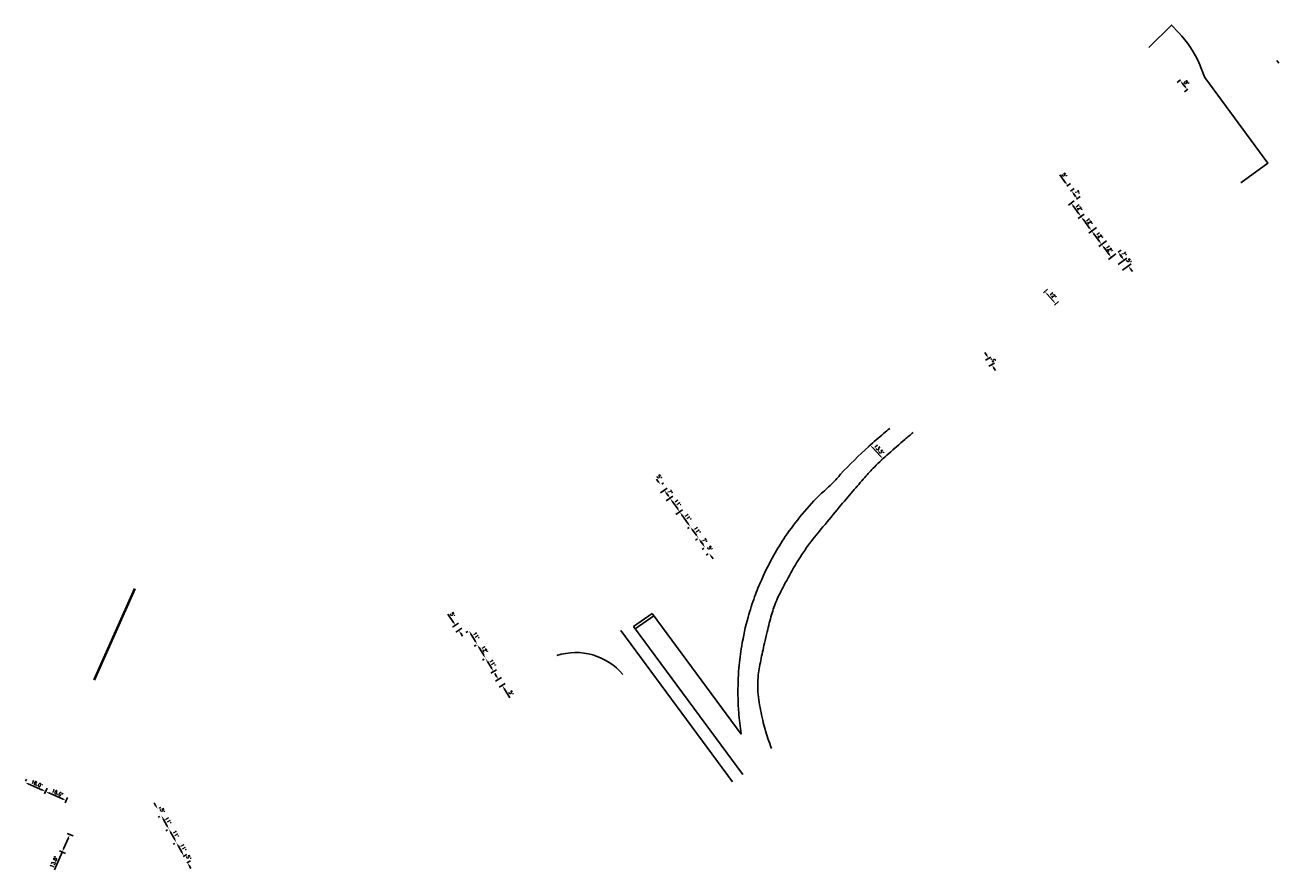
# Model space of a CAD drawing. Extents: x 1490373 to 1513964, y 652438 to 656452.
# Tile 6 of 6: x 1513070 to 1513964, y 653096 to 653698. Entities that reach past the tile are written whole.
import ezdxf

# ---------------------------------------------------------------- set-up
doc = ezdxf.new("R2010")
doc.units = 0
doc.header["$MEASUREMENT"] = 0
doc.header["$PDMODE"] = 34
doc.header["$PDSIZE"] = 0.004
for name, color, linetype in [('E-DOUBLEYELLOW', 50, 'Continuous'), ('E-EDGELINE', 110, 'Continuous'), ('P-DIM', 7, 'Continuous'), ('P-LABEL', 7, 'Continuous')]:
    doc.layers.add(name, color=color, linetype=linetype)
doc.styles.get("Standard").update_dxf_attribs({"font": 'simplex.shx'})
doc.dimstyles.new('COEC', dxfattribs={"dimscale": 13.9, "dimtxt": 0.18, "dimasz": 0.18, "dimexe": 0.18, "dimexo": 0.0625, "dimgap": 0.09, "dimtad": 1, "dimzin": 0, "dimdsep": 46, "dimtxsty": 'Standard', "dimcen": 0.09, "dimclrd": 256, "dimclre": 256, "dimclrt": 256, "dimaunit": 1, "dimadec": 4, "dimazin": 0, "dimtfac": 1, "dimtofl": 0, "dimtmove": 0, "dimatfit": 3, "dimfxl": 1, "dimtolj": 1, "dimtzin": 0, "dimlwd": -1, "dimlwe": -1, "dimarcsym": 0})

# ---------------------------------------------------------------- blocks, each defined once
blk = doc.blocks.new('*D401')
at = {"layer": 'Defpoints', "color": 0, "transparency": 16777216}
for p in [(1513181.95, 653104.97), (1513183.54, 653105.85), (1513184.47, 653100.45)]:
    blk.add_point(p, dxfattribs=at)
at = {"layer": 'P-DIM', "transparency": 16777216}
for p, q in [((1513182.32, 653108.04), (1513181.1, 653110.22)), ((1513183.04, 653105.58), (1513185.72, 653107.07)), ((1513185.56, 653101.06), (1513188.24, 653102.56)), ((1513187.28, 653099.16), (1513188.5, 653096.98))]:
    blk.add_line(p, q, dxfattribs=at)
for points in [[(1513182.68, 653108.24), (1513181.95, 653107.83), (1513183.54, 653105.85)], [(1513187.64, 653099.36), (1513186.91, 653098.96), (1513186.06, 653101.34)]]:
    blk.add_solid(points, dxfattribs=at)
at = {"layer": 'P-DIM', "transparency": 16777216, "insert": (1513186.97, 653104.81), "char_height": 2.5, "attachment_point": 5, "rotation": 299.18981}
blk.add_mtext("\\A1;5'", dxfattribs=at)
blk = doc.blocks.new('*D402')
at = {"layer": 'Defpoints', "color": 0, "transparency": 16777216}
for p in [(1513178.17, 653115.46), (1513178.17, 653115.46), (1513181.95, 653104.97)]:
    blk.add_point(p, dxfattribs=at)
at = {"layer": 'P-DIM', "transparency": 16777216}
for p, q in [((1513177.08, 653114.85), (1513175.99, 653114.24)), ((1513182.32, 653108.04), (1513179.39, 653113.27)), ((1513183.04, 653105.58), (1513185.72, 653107.07))]:
    blk.add_line(p, q, dxfattribs=at)
for points in [[(1513179.76, 653113.48), (1513179.03, 653113.07), (1513178.17, 653115.46)], [(1513182.68, 653108.24), (1513181.95, 653107.83), (1513183.54, 653105.85)]]:
    blk.add_solid(points, dxfattribs=at)
at = {"layer": 'P-DIM', "transparency": 16777216, "insert": (1513183.03, 653111.87), "char_height": 2.5, "attachment_point": 5, "rotation": 299.18479}
blk.add_mtext("\\A1;11'", dxfattribs=at)
blk = doc.blocks.new('*D403')
at = {"layer": 'Defpoints', "color": 0, "transparency": 16777216}
for p in [(1513172.81, 653125.06), (1513172.81, 653125.06), (1513178.17, 653115.46)]:
    blk.add_point(p, dxfattribs=at)
at = {"layer": 'P-DIM', "transparency": 16777216}
for p, q in [((1513171.72, 653124.45), (1513170.63, 653123.84)), ((1513176.96, 653117.64), (1513174.03, 653122.87)), ((1513177.08, 653114.85), (1513175.99, 653114.24))]:
    blk.add_line(p, q, dxfattribs=at)
for points in [[(1513174.39, 653123.08), (1513173.67, 653122.67), (1513172.81, 653125.06)], [(1513177.32, 653117.84), (1513176.59, 653117.44), (1513178.17, 653115.46)]]:
    blk.add_solid(points, dxfattribs=at)
at = {"layer": 'P-DIM', "transparency": 16777216, "insert": (1513177.67, 653121.47), "char_height": 2.5, "attachment_point": 5, "rotation": 299.18479}
blk.add_mtext("\\A1;11'", dxfattribs=at)
blk = doc.blocks.new('*D404')
at = {"layer": 'Defpoints', "color": 0, "transparency": 16777216}
for p in [(1513167.45, 653134.66), (1513167.45, 653134.66), (1513172.81, 653125.06)]:
    blk.add_point(p, dxfattribs=at)
at = {"layer": 'P-DIM', "transparency": 16777216}
for p, q in [((1513166.36, 653134.05), (1513165.27, 653133.44)), ((1513171.59, 653127.24), (1513168.67, 653132.48)), ((1513171.72, 653124.45), (1513170.63, 653123.84))]:
    blk.add_line(p, q, dxfattribs=at)
for points in [[(1513169.03, 653132.68), (1513168.3, 653132.27), (1513167.45, 653134.66)], [(1513171.96, 653127.44), (1513171.23, 653127.04), (1513172.81, 653125.06)]]:
    blk.add_solid(points, dxfattribs=at)
at = {"layer": 'P-DIM', "transparency": 16777216, "insert": (1513172.3, 653131.07), "char_height": 2.5, "attachment_point": 5, "rotation": 299.18479}
blk.add_mtext("\\A1;11'", dxfattribs=at)
blk = doc.blocks.new('*D405')
at = {"layer": 'Defpoints', "color": 0, "transparency": 16777216}
for p in [(1513164.81, 653139.29), (1513164.84, 653139.31), (1513167.45, 653134.66)]:
    blk.add_point(p, dxfattribs=at)
at = {"layer": 'P-DIM', "transparency": 16777216}
for p, q in [((1513163.63, 653141.49), (1513162.41, 653143.67)), ((1513165.9, 653139.9), (1513167.03, 653140.53)), ((1513166.36, 653134.05), (1513165.26, 653133.44)), ((1513168.66, 653132.47), (1513169.88, 653130.29))]:
    blk.add_line(p, q, dxfattribs=at)
for points in [[(1513163.99, 653141.69), (1513163.26, 653141.29), (1513164.84, 653139.31)], [(1513169.03, 653132.68), (1513168.3, 653132.27), (1513167.44, 653134.66)]]:
    blk.add_solid(points, dxfattribs=at)
at = {"layer": 'P-DIM', "transparency": 16777216, "insert": (1513168.32, 653138.19), "char_height": 2.5, "attachment_point": 5, "rotation": 299.18479}
blk.add_mtext("\\A1;5'", dxfattribs=at)
blk = doc.blocks.new('*D406')
at = {"layer": 'Defpoints', "color": 0, "transparency": 16777216}
for p in [(1513404.47, 653229.68), (1513407.14, 653225.44), (1513407.59, 653231.64)]:
    blk.add_point(p, dxfattribs=at)
at = {"layer": 'P-DIM', "transparency": 16777216}
for p, q in [((1513406.26, 653233.76), (1513404.93, 653235.87)), ((1513405.53, 653230.35), (1513409.7, 653232.97)), ((1513408.2, 653226.1), (1513412.37, 653228.73)), ((1513411.59, 653225.28), (1513415.76, 653218.65))]:
    blk.add_line(p, q, dxfattribs=at)
for points in [[(1513406.61, 653233.98), (1513405.9, 653233.54), (1513407.59, 653231.64)], [(1513411.94, 653225.5), (1513411.23, 653225.06), (1513410.26, 653227.4)]]:
    blk.add_solid(points, dxfattribs=at)
at = {"layer": 'P-DIM', "transparency": 16777216, "insert": (1513416.63, 653221.93), "char_height": 2.5, "attachment_point": 5, "rotation": 302.16358}
blk.add_mtext("\\A1;5'", dxfattribs=at)
blk = doc.blocks.new('*D407')
at = {"layer": 'Defpoints', "color": 0, "transparency": 16777216}
for p in [(1513398.41, 653246.67), (1513398.59, 653246.77), (1513401.1, 653235.51)]:
    blk.add_point(p, dxfattribs=at)
at = {"layer": 'P-DIM', "transparency": 16777216}
for p, q in [((1513397.52, 653246.13), (1513396.27, 653245.38)), ((1513402.76, 653239.42), (1513399.7, 653244.52)), ((1513402.17, 653236.15), (1513406.19, 653238.57))]:
    blk.add_line(p, q, dxfattribs=at)
for points in [[(1513400.06, 653244.74), (1513399.34, 653244.31), (1513398.41, 653246.67)], [(1513403.12, 653239.64), (1513402.41, 653239.21), (1513404.05, 653237.28)]]:
    blk.add_solid(points, dxfattribs=at)
at = {"layer": 'P-DIM', "transparency": 16777216, "insert": (1513403.36, 653243.25), "char_height": 2.5, "attachment_point": 5, "rotation": 301.00387}
blk.add_mtext("\\A1;11'", dxfattribs=at)
blk = doc.blocks.new('*D408')
at = {"layer": 'Defpoints', "color": 0, "transparency": 16777216}
for p in [(1513392.45, 653256.59), (1513392.71, 653256.74), (1513398.59, 653246.77)]:
    blk.add_point(p, dxfattribs=at)
at = {"layer": 'P-DIM', "transparency": 16777216}
for p, q in [((1513391.64, 653256.1), (1513390.31, 653255.3)), ((1513397.12, 653248.81), (1513393.74, 653254.44)), ((1513397.52, 653246.13), (1513396.27, 653245.38))]:
    blk.add_line(p, q, dxfattribs=at)
for points in [[(1513394.1, 653254.66), (1513393.38, 653254.23), (1513392.45, 653256.59)], [(1513397.48, 653249.02), (1513396.77, 653248.59), (1513398.41, 653246.67)]]:
    blk.add_solid(points, dxfattribs=at)
at = {"layer": 'P-DIM', "transparency": 16777216, "insert": (1513397.56, 653252.91), "char_height": 2.5, "attachment_point": 5, "rotation": 301.00387}
blk.add_mtext("\\A1;12'", dxfattribs=at)
blk = doc.blocks.new('*D409')
at = {"layer": 'Defpoints', "color": 0, "transparency": 16777216}
for p in [(1513386.59, 653266.34), (1513386.89, 653266.52), (1513392.71, 653256.74)]:
    blk.add_point(p, dxfattribs=at)
at = {"layer": 'P-DIM', "transparency": 16777216}
for p, q in [((1513385.81, 653265.88), (1513384.45, 653265.05)), ((1513391.16, 653258.73), (1513387.88, 653264.2)), ((1513391.64, 653256.1), (1513390.31, 653255.3))]:
    blk.add_line(p, q, dxfattribs=at)
for points in [[(1513388.23, 653264.41), (1513387.52, 653263.98), (1513386.59, 653266.34)], [(1513391.52, 653258.94), (1513390.81, 653258.51), (1513392.45, 653256.59)]]:
    blk.add_solid(points, dxfattribs=at)
at = {"layer": 'P-DIM', "transparency": 16777216, "insert": (1513391.65, 653262.74), "char_height": 2.5, "attachment_point": 5, "rotation": 301.00387}
blk.add_mtext("\\A1;11'", dxfattribs=at)
blk = doc.blocks.new('*D410')
at = {"layer": 'Defpoints', "color": 0, "transparency": 16777216}
for p in [(1513376.93, 653270.18), (1513379.59, 653271.94), (1513381.99, 653268.31)]:
    blk.add_point(p, dxfattribs=at)
at = {"layer": 'P-DIM', "transparency": 16777216}
for p, q in [((1513375.55, 653272.27), (1513371.63, 653278.21)), ((1513379.17, 653271.66), (1513374.85, 653268.81)), ((1513381.57, 653268.04), (1513377.25, 653265.18)), ((1513380.71, 653264.47), (1513382.09, 653262.39))]:
    blk.add_line(p, q, dxfattribs=at)
for points in [[(1513375.9, 653272.5), (1513375.21, 653272.04), (1513376.93, 653270.18)], [(1513381.06, 653264.7), (1513380.36, 653264.24), (1513379.33, 653266.56)]]:
    blk.add_solid(points, dxfattribs=at)
at = {"layer": 'P-DIM', "transparency": 16777216, "insert": (1513374.98, 653277.65), "char_height": 2.5, "attachment_point": 5, "rotation": 303.46552}
blk.add_mtext("\\A1;5'", dxfattribs=at)
blk = doc.blocks.new('*D451')
at = {"layer": 'Defpoints', "color": 0, "transparency": 16777216}
for p in [(1513099.47, 653122.41), (1513102.26, 653121.19), (1513094, 653109.92)]:
    blk.add_point(p, dxfattribs=at)
at = {"layer": 'P-DIM', "transparency": 16777216}
for p, q in [((1513101.26, 653118.9), (1513097.79, 653110.99)), ((1513100.38, 653122.01), (1513104.55, 653120.19)), ((1513096.79, 653108.7), (1513091.23, 653095.99)), ((1513094.91, 653109.52), (1513099.08, 653107.69))]:
    blk.add_line(p, q, dxfattribs=at)
for points in [[(1513100.88, 653119.07), (1513101.64, 653118.73), (1513102.26, 653121.19)], [(1513097.41, 653111.15), (1513098.17, 653110.82), (1513096.79, 653108.7)]]:
    blk.add_solid(points, dxfattribs=at)
at = {"layer": 'P-DIM', "transparency": 16777216, "insert": (1513090.97, 653101.61), "char_height": 2.5, "attachment_point": 5, "rotation": 66.35561}
blk.add_mtext("\\A1;13.6'", dxfattribs=at)
blk = doc.blocks.new('*D452')
at = {"layer": 'Defpoints', "color": 0, "transparency": 16777216}
for p in [(1513083.9, 653149.2), (1513085.04, 653151.8), (1513098.56, 653142.78)]:
    blk.add_point(p, dxfattribs=at)
at = {"layer": 'P-DIM', "transparency": 16777216}
for p, q in [((1513084.3, 653150.11), (1513086.04, 653154.09)), ((1513097.4, 653146.38), (1513087.33, 653150.79)), ((1513098.96, 653143.69), (1513100.7, 653147.67))]:
    blk.add_line(p, q, dxfattribs=at)
for points in [[(1513087.5, 653151.17), (1513087.16, 653150.41), (1513085.04, 653151.8)], [(1513097.57, 653146.76), (1513097.24, 653146), (1513099.7, 653145.38)]]:
    blk.add_solid(points, dxfattribs=at)
at = {"layer": 'P-DIM', "transparency": 16777216, "insert": (1513093.36, 653150.87), "char_height": 2.5, "attachment_point": 5, "rotation": 336.35561}
blk.add_mtext("\\A1;16.0'", dxfattribs=at)
blk = doc.blocks.new('*D453')
at = {"layer": 'Defpoints', "color": 0, "transparency": 16777216}
for p in [(1513070.38, 653158.21), (1513070.38, 653158.21), (1513083.9, 653149.2)]:
    blk.add_point(p, dxfattribs=at)
at = {"layer": 'P-DIM', "transparency": 16777216}
for p, q in [((1513070.78, 653159.13), (1513071.38, 653160.5)), ((1513082.75, 653152.8), (1513072.67, 653157.21)), ((1513084.3, 653150.11), (1513086.04, 653154.09))]:
    blk.add_line(p, q, dxfattribs=at)
for points in [[(1513072.84, 653157.59), (1513072.5, 653156.83), (1513070.38, 653158.21)], [(1513082.92, 653153.18), (1513082.58, 653152.42), (1513085.04, 653151.8)]]:
    blk.add_solid(points, dxfattribs=at)
at = {"layer": 'P-DIM', "transparency": 16777216, "insert": (1513078.71, 653157.28), "char_height": 2.5, "attachment_point": 5, "rotation": 336.35561}
blk.add_mtext("\\A1;16.0'", dxfattribs=at)
blk = doc.blocks.new('*D461')
at = {"layer": 'Defpoints', "color": 0, "transparency": 16777216}
for p in [(1513526.19, 653358.14), (1513536.73, 653350.99), (1513533.11, 653348.41)]:
    blk.add_point(p, dxfattribs=at)
at = {"layer": 'P-LABEL', "transparency": 16777216}
for p, q in [((1513527.01, 653358.72), (1513531.86, 653362.16)), ((1513531.27, 653358.68), (1513535.29, 653353.03)), ((1513533.93, 653348.99), (1513538.77, 653352.44))]:
    blk.add_line(p, q, dxfattribs=at)
for points in [[(1513531.61, 653358.92), (1513530.93, 653358.44), (1513529.82, 653360.72)], [(1513535.63, 653353.27), (1513534.95, 653352.78), (1513536.73, 653350.99)]]:
    blk.add_solid(points, dxfattribs=at)
at = {"layer": 'P-LABEL', "transparency": 16777216, "insert": (1513535.3, 653357.29), "char_height": 2.5, "attachment_point": 5, "rotation": 305.41054}
blk.add_mtext("\\A1;11'", dxfattribs=at)
blk = doc.blocks.new('*D462')
at = {"layer": 'Defpoints', "color": 0, "transparency": 16777216}
for p in [(1513533.11, 653348.41), (1513544.2, 653340.49), (1513544.21, 653340.49)]:
    blk.add_point(p, dxfattribs=at)
at = {"layer": 'P-LABEL', "transparency": 16777216}
for p, q in [((1513533.93, 653348.99), (1513538.77, 653352.44)), ((1513538.18, 653348.95), (1513542.75, 653342.52)), ((1513543.39, 653339.91), (1513542.16, 653339.04))]:
    blk.add_line(p, q, dxfattribs=at)
for points in [[(1513538.52, 653349.19), (1513537.84, 653348.71), (1513536.73, 653350.99)], [(1513543.09, 653342.77), (1513542.41, 653342.28), (1513544.2, 653340.49)]]:
    blk.add_solid(points, dxfattribs=at)
at = {"layer": 'P-LABEL', "transparency": 16777216, "insert": (1513542.5, 653347.18), "char_height": 2.5, "attachment_point": 5, "rotation": 305.41054}
blk.add_mtext("\\A1;11'", dxfattribs=at)
blk = doc.blocks.new('*D463')
at = {"layer": 'Defpoints', "color": 0, "transparency": 16777216}
for p in [(1513544.21, 653340.49), (1513550.03, 653332.28), (1513550.08, 653332.31)]:
    blk.add_point(p, dxfattribs=at)
at = {"layer": 'P-LABEL', "transparency": 16777216}
for p, q in [((1513543.39, 653339.91), (1513542.16, 653339.04)), ((1513545.65, 653338.45), (1513548.59, 653334.32)), ((1513549.27, 653331.74), (1513548, 653330.83))]:
    blk.add_line(p, q, dxfattribs=at)
for points in [[(1513545.99, 653338.69), (1513545.31, 653338.21), (1513544.2, 653340.49)], [(1513548.92, 653334.56), (1513548.25, 653334.08), (1513550.03, 653332.28)]]:
    blk.add_solid(points, dxfattribs=at)
at = {"layer": 'P-LABEL', "transparency": 16777216, "insert": (1513549.14, 653337.83), "char_height": 2.5, "attachment_point": 5, "rotation": 305.41054}
blk.add_mtext("\\A1;11'", dxfattribs=at)
blk = doc.blocks.new('*D464')
at = {"layer": 'Defpoints', "color": 0, "transparency": 16777216}
for p in [(1513550.08, 653332.31), (1513554.76, 653325.63), (1513554.82, 653325.67)]:
    blk.add_point(p, dxfattribs=at)
at = {"layer": 'P-LABEL', "transparency": 16777216}
for p, q in [((1513549.27, 653331.74), (1513548, 653330.83)), ((1513551.48, 653330.24), (1513553.31, 653327.67)), ((1513554, 653325.09), (1513552.72, 653324.18))]:
    blk.add_line(p, q, dxfattribs=at)
for points in [[(1513551.82, 653330.49), (1513551.14, 653330), (1513550.03, 653332.28)], [(1513553.65, 653327.91), (1513552.97, 653327.43), (1513554.76, 653325.63)]]:
    blk.add_solid(points, dxfattribs=at)
at = {"layer": 'P-LABEL', "transparency": 16777216, "insert": (1513554.43, 653330.4), "char_height": 2.5, "attachment_point": 5, "rotation": 305.41054}
blk.add_mtext("\\A1;7'", dxfattribs=at)
blk = doc.blocks.new('*D465')
at = {"layer": 'Defpoints', "color": 0, "transparency": 16777216}
for p in [(1513554.82, 653325.67), (1513557.69, 653321.51), (1513557.75, 653321.56)]:
    blk.add_point(p, dxfattribs=at)
at = {"layer": 'P-LABEL', "transparency": 16777216}
for p, q in [((1513553.31, 653327.67), (1513551.86, 653329.71)), ((1513554, 653325.09), (1513552.72, 653324.18)), ((1513556.94, 653320.98), (1513555.65, 653320.06)), ((1513559.14, 653319.47), (1513560.59, 653317.44))]:
    blk.add_line(p, q, dxfattribs=at)
for points in [[(1513553.65, 653327.91), (1513552.97, 653327.43), (1513554.76, 653325.63)], [(1513559.48, 653319.71), (1513558.8, 653319.23), (1513557.69, 653321.51)]]:
    blk.add_solid(points, dxfattribs=at)
at = {"layer": 'P-LABEL', "transparency": 16777216, "insert": (1513558.25, 653325.01), "char_height": 2.5, "attachment_point": 5, "rotation": 305.41054}
blk.add_mtext("\\A1;5'", dxfattribs=at)
blk = doc.blocks.new('*D466')
at = {"layer": 'Defpoints', "color": 0, "transparency": 16777216}
for p in [(1513522.13, 653363.84), (1513525.75, 653366.42), (1513526.19, 653358.14)]:
    blk.add_point(p, dxfattribs=at)
at = {"layer": 'P-LABEL', "transparency": 16777216}
for p, q in [((1513522.95, 653364.42), (1513527.79, 653367.87)), ((1513527.01, 653358.72), (1513531.85, 653362.17)), ((1513528.36, 653362.76), (1513527.2, 653364.39))]:
    blk.add_line(p, q, dxfattribs=at)
for points in [[(1513527.54, 653364.63), (1513526.86, 653364.14), (1513525.75, 653366.42)], [(1513528.7, 653363), (1513528.03, 653362.51), (1513529.82, 653360.72)]]:
    blk.add_solid(points, dxfattribs=at)
at = {"layer": 'P-LABEL', "transparency": 16777216, "insert": (1513529.81, 653365.01), "char_height": 2.5, "attachment_point": 5, "rotation": 305.47685}
blk.add_mtext("\\A1;7'", dxfattribs=at)
blk = doc.blocks.new('*D467')
at = {"layer": 'Defpoints', "color": 0, "transparency": 16777216}
for p in [(1513523.09, 653370.15), (1513523.1, 653370.15), (1513522.13, 653363.84)]:
    blk.add_point(p, dxfattribs=at)
at = {"layer": 'P-LABEL', "transparency": 16777216}
for p, q in [((1513521.64, 653372.19), (1513520.19, 653374.22)), ((1513522.95, 653364.42), (1513527.79, 653367.87)), ((1513523.9, 653370.73), (1513525.13, 653371.6)), ((1513527.2, 653364.39), (1513528.65, 653362.35))]:
    blk.add_line(p, q, dxfattribs=at)
for points in [[(1513521.98, 653372.43), (1513521.3, 653371.94), (1513523.1, 653370.15)], [(1513527.54, 653364.63), (1513526.86, 653364.14), (1513525.75, 653366.42)]]:
    blk.add_solid(points, dxfattribs=at)
at = {"layer": 'P-LABEL', "transparency": 16777216, "insert": (1513522.22, 653375.67), "char_height": 2.5, "attachment_point": 5, "rotation": 305.47685}
blk.add_mtext("\\A1;5'", dxfattribs=at)
blk = doc.blocks.new('*D468')
at = {"layer": 'Defpoints', "color": 0, "transparency": 16777216}
for p in [(1513670.25, 653396.59), (1513679.35, 653386.87), (1513681.44, 653388.82)]:
    blk.add_point(p, dxfattribs=at)
at = {"layer": 'P-LABEL', "transparency": 16777216}
for p, q in [((1513670.98, 653397.27), (1513674.16, 653400.25)), ((1513674.05, 653396.72), (1513679.73, 653390.64)), ((1513680.08, 653387.55), (1513683.26, 653390.53))]:
    blk.add_line(p, q, dxfattribs=at)
for points in [[(1513674.35, 653397), (1513673.74, 653396.43), (1513672.34, 653398.54)], [(1513680.03, 653390.93), (1513679.43, 653390.36), (1513681.44, 653388.82)]]:
    blk.add_solid(points, dxfattribs=at)
at = {"layer": 'P-LABEL', "transparency": 16777216, "insert": (1513678.7, 653395.38), "char_height": 2.5, "attachment_point": 5, "rotation": 313.10228}
blk.add_mtext("\\A1;13.5'", dxfattribs=at)
blk = doc.blocks.new('*D469')
at = {"layer": 'Defpoints', "color": 0, "transparency": 16777216}
for p in [(1513756.62, 653460.2), (1513759.29, 653461.72), (1513761.77, 653457.38)]:
    blk.add_point(p, dxfattribs=at)
at = {"layer": 'P-LABEL', "transparency": 16777216}
for p, q in [((1513755.38, 653462.37), (1513754.14, 653464.54)), ((1513758.42, 653461.23), (1513754.45, 653458.96)), ((1513760.9, 653456.89), (1513756.93, 653454.62)), ((1513760.34, 653453.69), (1513761.58, 653451.52))]:
    blk.add_line(p, q, dxfattribs=at)
for points in [[(1513755.74, 653462.58), (1513755.02, 653462.16), (1513756.62, 653460.2)], [(1513760.7, 653453.89), (1513759.98, 653453.48), (1513759.1, 653455.86)]]:
    blk.add_solid(points, dxfattribs=at)
at = {"layer": 'P-LABEL', "transparency": 16777216, "insert": (1513760.02, 653459.26), "char_height": 2.5, "attachment_point": 5, "rotation": 119.7365}
blk.add_mtext("\\A1;5'", dxfattribs=at)
blk = doc.blocks.new('*D471')
at = {"layer": 'Defpoints', "color": 0, "transparency": 16777216}
for p in [(1513830.2, 653550.98), (1513834.38, 653554.06), (1513841.43, 653544.5)]:
    blk.add_point(p, dxfattribs=at)
at = {"layer": 'P-LABEL', "transparency": 16777216}
for p, q in [((1513833.57, 653553.47), (1513828.19, 653549.5)), ((1513835.77, 653543.43), (1513831.69, 653548.97)), ((1513840.62, 653543.91), (1513835.24, 653539.94))]:
    blk.add_line(p, q, dxfattribs=at)
for points in [[(1513832.02, 653549.22), (1513831.35, 653548.72), (1513830.2, 653550.98)], [(1513836.1, 653543.68), (1513835.43, 653543.19), (1513837.25, 653541.42)]]:
    blk.add_solid(points, dxfattribs=at)
at = {"layer": 'P-LABEL', "transparency": 16777216, "insert": (1513835.73, 653547.68), "char_height": 2.5, "attachment_point": 5, "rotation": 306.42687}
blk.add_mtext("\\A1;12'", dxfattribs=at)
blk = doc.blocks.new('*D472')
at = {"layer": 'Defpoints', "color": 0, "transparency": 16777216}
for p in [(1513825.54, 653563.48), (1513822.58, 653561.3), (1513834.38, 653554.06)]:
    blk.add_point(p, dxfattribs=at)
at = {"layer": 'P-LABEL', "transparency": 16777216}
for p, q in [((1513824.73, 653562.89), (1513820.57, 653559.82)), ((1513828.72, 653552.99), (1513824.07, 653559.29)), ((1513833.57, 653553.47), (1513828.19, 653549.5))]:
    blk.add_line(p, q, dxfattribs=at)
for points in [[(1513824.4, 653559.54), (1513823.73, 653559.05), (1513822.58, 653561.3)], [(1513829.05, 653553.24), (1513828.38, 653552.74), (1513830.2, 653550.98)]]:
    blk.add_solid(points, dxfattribs=at)
at = {"layer": 'P-LABEL', "transparency": 16777216, "insert": (1513828.39, 653557.62), "char_height": 2.5, "attachment_point": 5, "rotation": 306.42687}
blk.add_mtext("\\A1;12'", dxfattribs=at)
blk = doc.blocks.new('*D473')
at = {"layer": 'Defpoints', "color": 0, "transparency": 16777216}
for p in [(1513818.51, 653573.02), (1513815.55, 653570.83), (1513825.54, 653563.48)]:
    blk.add_point(p, dxfattribs=at)
at = {"layer": 'P-LABEL', "transparency": 16777216}
for p, q in [((1513817.71, 653572.42), (1513813.54, 653569.35)), ((1513821.1, 653563.32), (1513817.04, 653568.82)), ((1513824.73, 653562.89), (1513820.57, 653559.82))]:
    blk.add_line(p, q, dxfattribs=at)
for points in [[(1513817.37, 653569.07), (1513816.7, 653568.57), (1513815.55, 653570.83)], [(1513821.43, 653563.56), (1513820.76, 653563.07), (1513822.58, 653561.3)]]:
    blk.add_solid(points, dxfattribs=at)
at = {"layer": 'P-LABEL', "transparency": 16777216, "insert": (1513821.07, 653567.55), "char_height": 2.5, "attachment_point": 5, "rotation": 306.42687}
blk.add_mtext("\\A1;12'", dxfattribs=at)
blk = doc.blocks.new('*D474')
at = {"layer": 'Defpoints', "color": 0, "transparency": 16777216}
for p in [(1513814.36, 653578.65), (1513815.75, 653579.68), (1513818.51, 653573.02)]:
    blk.add_point(p, dxfattribs=at)
at = {"layer": 'P-LABEL', "transparency": 16777216}
for p, q in [((1513815.16, 653579.25), (1513817.76, 653581.16)), ((1513818.48, 653575.98), (1513817.18, 653577.75)), ((1513819.32, 653573.61), (1513821.92, 653575.53))]:
    blk.add_line(p, q, dxfattribs=at)
for points in [[(1513817.5, 653577.98), (1513816.85, 653577.51), (1513815.75, 653579.68)], [(1513818.8, 653576.21), (1513818.16, 653575.74), (1513819.91, 653574.05)]]:
    blk.add_solid(points, dxfattribs=at)
at = {"layer": 'P-LABEL', "transparency": 16777216, "insert": (1513819.83, 653578.34), "char_height": 2.5, "attachment_point": 5, "rotation": 306.42687}
blk.add_mtext("\\A1;7'", dxfattribs=at)
blk = doc.blocks.new('*D475')
at = {"layer": 'Defpoints', "color": 0, "transparency": 16777216}
for p in [(1513811.69, 653582.27), (1513813.08, 653583.3), (1513814.36, 653578.65)]:
    blk.add_point(p, dxfattribs=at)
at = {"layer": 'P-LABEL', "transparency": 16777216}
for p, q in [((1513811.59, 653585.31), (1513807.37, 653591.04)), ((1513812.49, 653582.87), (1513815.09, 653584.78)), ((1513815.16, 653579.25), (1513817.76, 653581.16)), ((1513817.23, 653577.67), (1513818.72, 653575.65))]:
    blk.add_line(p, q, dxfattribs=at)
for points in [[(1513811.93, 653585.56), (1513811.26, 653585.06), (1513813.08, 653583.3)], [(1513817.57, 653577.91), (1513816.9, 653577.42), (1513815.75, 653579.68)]]:
    blk.add_solid(points, dxfattribs=at)
at = {"layer": 'P-LABEL', "transparency": 16777216, "insert": (1513810.74, 653590.66), "char_height": 2.5, "attachment_point": 5, "rotation": 306.42687}
blk.add_mtext("\\A1;5'", dxfattribs=at)
blk = doc.blocks.new('*D476')
at = {"layer": 'Defpoints', "color": 0, "transparency": 16777216}
for p in [(1513841.43, 653544.5), (1513844.07, 653532.17), (1513848.24, 653535.24)]:
    blk.add_point(p, dxfattribs=at)
at = {"layer": 'P-LABEL', "transparency": 16777216}
for p, q in [((1513840.62, 653543.91), (1513835.24, 653539.95)), ((1513838.73, 653539.42), (1513842.58, 653534.18)), ((1513847.44, 653534.65), (1513842.05, 653530.69))]:
    blk.add_line(p, q, dxfattribs=at)
for points in [[(1513839.07, 653539.66), (1513838.4, 653539.17), (1513837.25, 653541.43)], [(1513842.92, 653534.43), (1513842.25, 653533.93), (1513844.07, 653532.17)]]:
    blk.add_solid(points, dxfattribs=at)
at = {"layer": 'P-LABEL', "transparency": 16777216, "insert": (1513842.66, 653538.27), "char_height": 2.5, "attachment_point": 5, "rotation": 306.34536}
blk.add_mtext("\\A1;12'", dxfattribs=at)
blk = doc.blocks.new('*D477')
at = {"layer": 'Defpoints', "color": 0, "transparency": 16777216}
for p in [(1513848.24, 653535.24), (1513853.31, 653530.13), (1513848.29, 653526.44)]:
    blk.add_point(p, dxfattribs=at)
at = {"layer": 'P-LABEL', "transparency": 16777216}
for p, q in [((1513849.05, 653535.83), (1513851.1, 653537.34)), ((1513849.09, 653527.03), (1513855.32, 653531.61)), ((1513850.57, 653533.85), (1513851.82, 653532.14))]:
    blk.add_line(p, q, dxfattribs=at)
for points in [[(1513850.91, 653534.1), (1513850.23, 653533.6), (1513849.09, 653535.86)], [(1513852.16, 653532.39), (1513851.49, 653531.9), (1513853.31, 653530.13)]]:
    blk.add_solid(points, dxfattribs=at)
at = {"layer": 'P-LABEL', "transparency": 16777216, "insert": (1513853.2, 653534.47), "char_height": 2.5, "attachment_point": 5, "rotation": 306.34536}
blk.add_mtext("\\A1;7'", dxfattribs=at)
blk = doc.blocks.new('*D478')
at = {"layer": 'Defpoints', "color": 0, "transparency": 16777216}
for p in [(1513848.29, 653526.44), (1513851.25, 653522.41), (1513856.27, 653526.1)]:
    blk.add_point(p, dxfattribs=at)
at = {"layer": 'P-LABEL', "transparency": 16777216}
for p, q in [((1513849.09, 653527.03), (1513855.32, 653531.61)), ((1513851.82, 653532.14), (1513850.34, 653534.16)), ((1513852.06, 653523), (1513858.28, 653527.58)), ((1513857.75, 653524.09), (1513859.23, 653522.07))]:
    blk.add_line(p, q, dxfattribs=at)
for points in [[(1513852.16, 653532.39), (1513851.49, 653531.9), (1513853.31, 653530.13)], [(1513858.09, 653524.34), (1513857.42, 653523.84), (1513856.27, 653526.1)]]:
    blk.add_solid(points, dxfattribs=at)
at = {"layer": 'P-LABEL', "transparency": 16777216, "insert": (1513856.79, 653529.59), "char_height": 2.5, "attachment_point": 5, "rotation": 306.34536}
blk.add_mtext("\\A1;5'", dxfattribs=at)
blk = doc.blocks.new('*D479')
at = {"layer": 'Defpoints', "color": 0, "transparency": 16777216}
for p in [(1513795.08, 653506.33), (1513802.95, 653497.54), (1513804.62, 653499.04)]:
    blk.add_point(p, dxfattribs=at)
at = {"layer": 'P-LABEL', "transparency": 16777216}
for p, q in [((1513795.83, 653506.99), (1513798.62, 653509.49)), ((1513798.42, 653505.96), (1513802.95, 653500.9)), ((1513803.69, 653498.21), (1513806.48, 653500.71))]:
    blk.add_line(p, q, dxfattribs=at)
for points in [[(1513798.73, 653506.24), (1513798.11, 653505.68), (1513796.75, 653507.82)], [(1513803.26, 653501.18), (1513802.64, 653500.62), (1513804.62, 653499.04)]]:
    blk.add_solid(points, dxfattribs=at)
at = {"layer": 'P-LABEL', "transparency": 16777216, "insert": (1513802.54, 653505.09), "char_height": 2.5, "attachment_point": 5, "rotation": 311.84267}
blk.add_mtext("\\A1;12'", dxfattribs=at)
blk = doc.blocks.new('*D480')
at = {"layer": 'Defpoints', "color": 0, "transparency": 16777216}
for p in [(1513894.17, 653659.14), (1513898.34, 653651.68), (1513899.4, 653652.52)]:
    blk.add_point(p, dxfattribs=at)
at = {"layer": 'P-LABEL', "transparency": 16777216}
for p, q in [((1513893.39, 653658.52), (1513891.15, 653656.76)), ((1513894.66, 653656.34), (1513896.79, 653653.64)), ((1513898.61, 653651.9), (1513896.37, 653650.13))]:
    blk.add_line(p, q, dxfattribs=at)
for points in [[(1513894.98, 653656.6), (1513894.33, 653656.08), (1513893.11, 653658.3)], [(1513897.11, 653653.9), (1513896.46, 653653.38), (1513898.34, 653651.68)]]:
    blk.add_solid(points, dxfattribs=at)
at = {"layer": 'P-LABEL', "transparency": 16777216, "insert": (1513897.68, 653656.53), "char_height": 2.5, "attachment_point": 5, "rotation": 308.26876}
blk.add_mtext("\\A1;8'", dxfattribs=at)

msp = doc.modelspace()

# ---------------------------------------------------------------- linework, layer by layer
at = {"layer": 'E-DOUBLEYELLOW', "flags": 128}
for points in [[(1513119.335, 653231.417), (1513148.259, 653296.493)], [(1513119.945, 653231.147), (1513148.869, 653296.223)]]:
    msp.add_lwpolyline(points, dxfattribs=at)
at = {"layer": 'E-EDGELINE'}
msp.add_line((1513494.652, 653266.379), (1513574.24, 653158.703), dxfattribs=at)
at = {"layer": 'E-EDGELINE', "flags": 128}
for points in [[(1513517.061, 653278.67), (1513503.808, 653269.346)], [(1513517.061, 653278.67), (1513580.522, 653192.759)], [(1513503.808, 653269.346), (1513581.656, 653164.003)], [(1513518.212, 653277.034), (1513504.959, 653267.71)]]:
    msp.add_lwpolyline(points, dxfattribs=at)
at = {"layer": 'E-EDGELINE'}
msp.add_arc((1513462.694, 653206.965), 43.807, 39.981675, 108.050816, dxfattribs=at)
for points in [[(1513580.522, 653192.759), (1513578.734, 653208.248), (1513578.2, 653220.015), (1513578.883, 653239.741), (1513580.858, 653255.457), (1513585.409, 653275.952), (1513590.059, 653290.443), (1513595.089, 653302.916), (1513603.769, 653320.155), (1513611.92, 653333.308), (1513623.91, 653349.253), (1513637.746, 653364.191), (1513645.729, 653371.577), (1513651.332, 653377.71), (1513671.413, 653397.535), (1513681.962, 653406.777), (1513686.347, 653410.408)], [(1513602.046, 653182.516), (1513599.581, 653189.499), (1513595.839, 653202.723), (1513593.049, 653217.225), (1513592.344, 653224.811), (1513592.541, 653233.318), (1513594.443, 653245.126), (1513597.079, 653257.351), (1513599.037, 653265.633), (1513602.127, 653277.634), (1513605.774, 653287.991), (1513611.934, 653300.345), (1513619.939, 653314.625), (1513623.683, 653320.489), (1513629.275, 653328.403), (1513638.771, 653340.265), (1513650.371, 653354.203), (1513660.033, 653365.609), (1513668.519, 653375.478), (1513675.36, 653382.873), (1513685.648, 653392.502), (1513697.037, 653402.488), (1513703.093, 653407.584)]]:
    msp.add_spline(points, degree=3, dxfattribs=at)
at = {"layer": 'P-LABEL', "flags": 128}
msp.add_lwpolyline([(1513870.848, 653681.701), (1513887.049, 653697.619), (1513891.912, 653692.303, -0.0990722), (1513907.105, 653669.407), (1513910.131, 653661.988), (1513910.783, 653660.204), (1513955.667, 653599.361), (1513936.53, 653585.244)], format="xyb", dxfattribs=at)
msp.add_lwpolyline([(1513962.061, 653672.393), (1513963.545, 653670.381)], dxfattribs=at)

# ---------------------------------------------------------------- dimensions: what is measured, and where the dimension line sits
at = {"layer": 'P-DIM'}
for p1, p2, distance, text, override, picture, middle in [((1513381.985, 653268.311), (1513379.587, 653271.939), 3.182, "5'", {"dimscale": 20, "dimtxt": 0.125, "dimasz": 0.125, "dimexe": 0.125, "dimexo": 0.025, "dimgap": 0.05}, '*D410', (1513374.978, 653277.654)), ((1513098.556, 653142.778), (1513083.9, 653149.195), -2.839, "16.0'", {"dimscale": 20, "dimtxt": 0.125, "dimasz": 0.125, "dimexe": 0.125, "dimexo": 0.05, "dimgap": 0.05}, '*D452', (1513093.364, 653150.867)), ((1513184.468, 653100.454), (1513181.948, 653104.966), -1.821, "5'", {"dimscale": 20, "dimtxt": 0.125, "dimasz": 0.125, "dimexe": 0.125, "dimgap": 0.05}, '*D401', (1513186.97, 653104.812))]:
    dim = msp.add_aligned_dim(p1=p1, p2=p2, distance=distance, text=text, dimstyle='COEC', override=override, dxfattribs=at)
    dim.commit()
    dim.dimension.update_dxf_attribs({"geometry": picture, "text_midpoint": middle})
for base, p1, p2, angle, text, override, picture, middle in [((1513386.588, 653266.34), (1513392.708, 653256.74), (1513386.886, 653266.519), 301.003873, "11'", {"dimscale": 20, "dimtxt": 0.125, "dimasz": 0.125, "dimexe": 0.125, "dimgap": 0.05, "dimtmove": 1}, '*D409', (1513391.652, 653262.744)), ((1513392.451, 653256.585), (1513398.588, 653246.772), (1513392.708, 653256.74), 301.003873, "12'", {"dimscale": 20, "dimtxt": 0.125, "dimasz": 0.125, "dimexe": 0.125, "dimgap": 0.05, "dimtmove": 1}, '*D408', (1513397.564, 653252.907)), ((1513398.412, 653246.666), (1513401.098, 653235.506), (1513398.588, 653246.772), 301.003873, "11'", {"dimscale": 20, "dimtxt": 0.125, "dimasz": 0.125, "dimexe": 0.125, "dimgap": 0.05, "dimtmove": 1}, '*D407', (1513403.364, 653243.255)), ((1513070.381, 653158.213), (1513083.9, 653149.195), (1513070.381, 653158.213), 336.355606, "16.0'", {"dimscale": 20, "dimtxt": 0.125, "dimasz": 0.125, "dimexe": 0.125, "dimexo": 0.05, "dimgap": 0.05, "dimtmove": 1}, '*D453', (1513078.708, 653157.284)), ((1513164.844, 653139.307), (1513167.451, 653134.66), (1513164.813, 653139.289), 299.184793, "5'", {"dimscale": 20, "dimtxt": 0.125, "dimasz": 0.125, "dimexe": 0.125, "dimgap": 0.05, "dimtmove": 1}, '*D405', (1513168.316, 653138.194)), ((1513167.449, 653134.659), (1513172.813, 653125.058), (1513167.451, 653134.66), 299.184793, "11'", {"dimscale": 20, "dimtxt": 0.125, "dimasz": 0.125, "dimexe": 0.125, "dimgap": 0.05, "dimtmove": 1}, '*D404', (1513172.302, 653131.071)), ((1513172.812, 653125.057), (1513178.175, 653115.456), (1513172.813, 653125.058), 299.184793, "11'", {"dimscale": 20, "dimtxt": 0.125, "dimasz": 0.125, "dimexe": 0.125, "dimgap": 0.05, "dimtmove": 1}, '*D403', (1513177.665, 653121.47)), ((1513178.174, 653115.456), (1513181.948, 653104.966), (1513178.175, 653115.456), 299.184793, "11'", {"dimscale": 20, "dimtxt": 0.125, "dimasz": 0.125, "dimexe": 0.125, "dimgap": 0.05, "dimtmove": 1}, '*D402', (1513183.028, 653111.868))]:
    dim = msp.add_linear_dim(base=base, p1=p1, p2=p2, angle=angle, text=text, dimstyle='COEC', override=override, dxfattribs=at)
    dim.commit()
    dim.dimension.update_dxf_attribs({"geometry": picture, "text_midpoint": middle})
for base, p1, p2, angle, text, override, picture, middle in [((1513407.588, 653231.641), (1513407.141, 653225.438), (1513404.473, 653229.682), 122.163584, "5'", {"dimscale": 20, "dimtxt": 0.125, "dimasz": 0.125, "dimexe": 0.125, "dimgap": 0.05}, '*D406', (1513414.528, 653220.605)), ((1513102.26, 653121.191), (1513093.995, 653109.92), (1513099.465, 653122.414), 66.355606, "13.6'", {"dimscale": 20, "dimtxt": 0.125, "dimasz": 0.125, "dimexe": 0.125, "dimexo": 0.05, "dimgap": 0.05}, '*D451', (1513093.249, 653100.61))]:
    dim = msp.add_linear_dim(base=base, p1=p1, p2=p2, angle=angle, text=text, dimstyle='COEC', override=override, dxfattribs=at)
    dim.commit()
    dim.dimension.update_dxf_attribs({"geometry": picture, "text_midpoint": middle, "dimtype": 161})
at = {"layer": 'P-LABEL'}
for p1, p2, distance, text, picture, middle in [((1513894.171, 653659.142), (1513899.397, 653652.516), -1.352, "8'", '*D480', (1513897.676, 653656.533)), ((1513841.427, 653544.503), (1513834.375, 653554.06), 5.187, "12'", '*D471', (1513835.73, 653547.679)), ((1513841.428, 653544.504), (1513848.244, 653535.241), -5.187, "12'", '*D476', (1513842.662, 653538.273)), ((1513795.081, 653506.327), (1513802.949, 653497.541), 2.245, "12'", '*D479', (1513802.541, 653505.091)), ((1513761.768, 653457.382), (1513759.288, 653461.724), 3.072, "5'", '*D469', (1513760.021, 653459.263)), ((1513670.252, 653396.591), (1513679.352, 653386.867), 2.856, "13.5'", '*D468', (1513678.704, 653395.381)), ((1513526.194, 653358.139), (1513522.131, 653363.84), -4.448, "7'", '*D466', (1513529.81, 653365.015)), ((1513526.194, 653358.139), (1513533.11, 653348.411), 4.448, "11'", '*D461', (1513535.304, 653357.294))]:
    dim = msp.add_aligned_dim(p1=p1, p2=p2, distance=distance, text=text, dimstyle='COEC', override={"dimscale": 20, "dimtxt": 0.125, "dimasz": 0.125, "dimexe": 0.125, "dimexo": 0.05, "dimgap": 0.05}, dxfattribs=at)
    dim.commit()
    dim.dimension.update_dxf_attribs({"geometry": picture, "text_midpoint": middle})
for base, p1, p2, angle, text, override, picture, middle in [((1513813.078, 653583.299), (1513814.359, 653578.651), (1513811.688, 653582.273), 306.426869, "5'", {"dimscale": 20, "dimtxt": 0.125, "dimasz": 0.125, "dimexe": 0.125, "dimexo": 0.05, "dimgap": 0.05}, '*D475', (1513810.74, 653590.657)), ((1513815.551, 653570.831), (1513825.536, 653563.485), (1513818.515, 653573.018), 306.426869, "12'", {"dimscale": 20, "dimtxt": 0.125, "dimasz": 0.125, "dimexe": 0.125, "dimexo": 0.05, "dimgap": 0.05, "dimtmove": 1}, '*D473', (1513821.069, 653567.545)), ((1513815.75, 653579.678), (1513818.515, 653573.018), (1513814.359, 653578.651), 306.426869, "7'", {"dimscale": 20, "dimtxt": 0.125, "dimasz": 0.12, "dimexe": 0.125, "dimexo": 0.05, "dimgap": 0.05}, '*D474', (1513819.83, 653578.339)), ((1513822.582, 653561.305), (1513834.375, 653554.06), (1513825.536, 653563.485), 306.426869, "12'", {"dimscale": 20, "dimtxt": 0.125, "dimasz": 0.125, "dimexe": 0.125, "dimexo": 0.05, "dimgap": 0.05, "dimtmove": 1}, '*D472', (1513828.394, 653557.62)), ((1513853.306, 653530.129), (1513848.244, 653535.241), (1513848.287, 653526.436), 126.345361, "7'", {"dimscale": 20, "dimtxt": 0.125, "dimasz": 0.125, "dimexe": 0.125, "dimexo": 0.05, "dimgap": 0.05, "dimtmove": 1}, '*D477', (1513853.201, 653534.47)), ((1513856.27, 653526.102), (1513848.287, 653526.436), (1513851.251, 653522.409), 126.345361, "5'", {"dimscale": 20, "dimtxt": 0.125, "dimasz": 0.125, "dimexe": 0.125, "dimexo": 0.05, "dimgap": 0.05, "dimtmove": 1}, '*D478', (1513856.792, 653529.59)), ((1513544.2, 653340.487), (1513533.11, 653348.411), (1513544.209, 653340.493), 125.410544, "11'", {"dimscale": 20, "dimtxt": 0.125, "dimasz": 0.125, "dimexe": 0.125, "dimexo": 0.05, "dimgap": 0.05, "dimtmove": 1}, '*D462', (1513542.495, 653347.179)), ((1513550.034, 653332.282), (1513544.209, 653340.493), (1513550.08, 653332.315), 125.410544, "11'", {"dimscale": 20, "dimtxt": 0.125, "dimasz": 0.125, "dimexe": 0.125, "dimexo": 0.05, "dimgap": 0.05, "dimtmove": 1}, '*D463', (1513549.145, 653337.826)), ((1513554.761, 653325.632), (1513550.08, 653332.315), (1513554.815, 653325.671), 125.410544, "7'", {"dimscale": 20, "dimtxt": 0.125, "dimasz": 0.125, "dimexe": 0.125, "dimexo": 0.05, "dimgap": 0.05, "dimtmove": 1}, '*D464', (1513554.425, 653330.399)), ((1513557.691, 653321.511), (1513554.815, 653325.671), (1513557.754, 653321.555), 125.410544, "5'", {"dimscale": 20, "dimtxt": 0.125, "dimasz": 0.125, "dimexe": 0.125, "dimexo": 0.05, "dimgap": 0.05, "dimtmove": 1}, '*D465', (1513558.254, 653325.013))]:
    dim = msp.add_linear_dim(base=base, p1=p1, p2=p2, angle=angle, text=text, dimstyle='COEC', override=override, dxfattribs=at)
    dim.commit()
    dim.dimension.update_dxf_attribs({"geometry": picture, "text_midpoint": middle})
dim = msp.add_linear_dim(base=(1513523.095, 653370.15), p1=(1513522.131, 653363.84), p2=(1513523.09, 653370.146), angle=305.476853, text="5'", dimstyle='COEC', override={"dimscale": 20, "dimtxt": 0.125, "dimasz": 0.125, "dimexe": 0.125, "dimexo": 0.05, "dimgap": 0.05, "dimtmove": 1}, dxfattribs=at)
dim.commit()
dim.dimension.update_dxf_attribs({"geometry": '*D467', "text_midpoint": (1513520.193, 653374.222), "dimtype": 160})

doc.saveas('drawing.dxf')
